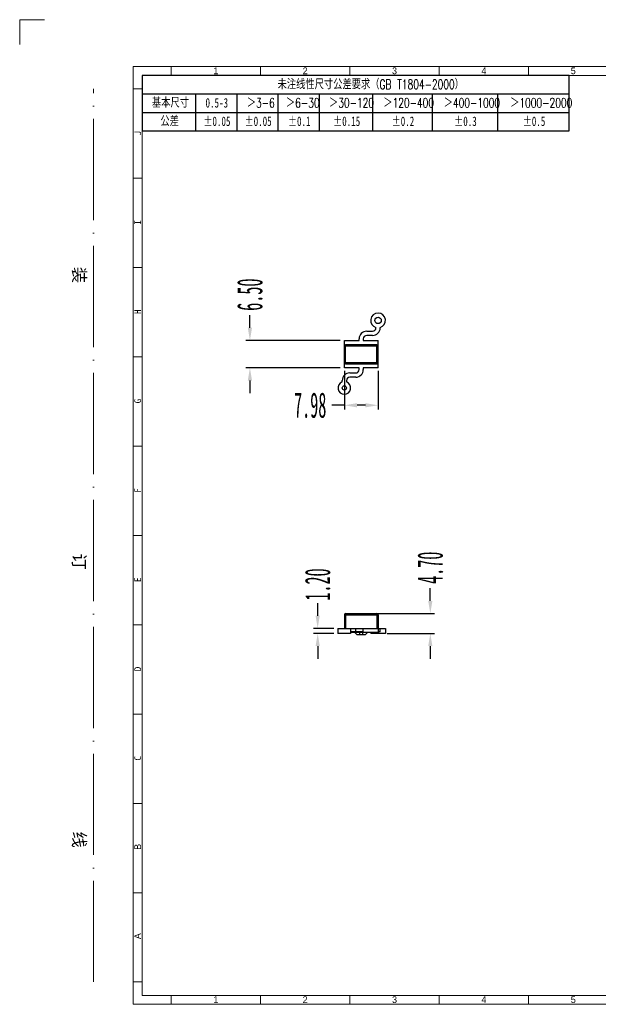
# Model space of a CAD drawing. Header units: millimetres. Extents: x 3698 to 4048, y 2288 to 2535.
# Tile 1 of 2: x 3698 to 3835, y 2302 to 2535. Entities that reach past the tile are written whole.
import ezdxf

# ---------------------------------------------------------------- set-up
doc = ezdxf.new("R2010")
doc.units = ezdxf.units.MM
for name, pattern in [('ACAD_ISO04W100', [30, 24, -3, 0, -3]), ('CENTERLINE', [30, 12, -1.5, 3, -1.5, 12]), ('SLD-实线', [0])]:
    doc.linetypes.add(name, pattern=pattern)
doc.layers.add('框', color=1, linetype='CENTERLINE', lineweight=5)
doc.layers.add('蓝色线', color=5, linetype='SLD-实线')
doc.styles.add('s', font='txt')
doc.styles.add('SLDTEXTSTYLE1', font='TXT', dxfattribs={"width": 0.469})
doc.styles.add('SLDTEXTSTYLE6', font='TXT', dxfattribs={"width": 0.7, "bigfont": 'bigfont'})
doc.styles.add('SLDTEXTSTYLE7', font='TXT', dxfattribs={"width": 0.7})
doc.styles.get("Standard").update_dxf_attribs({"font": 'arial.ttf'})
doc.dimstyles.new('副本 SLDDIMSTYLE1', dxfattribs={"dimtxt": 6, "dimasz": 3, "dimexe": 1, "dimexo": 1, "dimgap": 0.875, "dimtad": 0, "dimrnd": 1e-09, "dimzin": 4, "dimdsep": 46, "dimtxsty": 'SLDTEXTSTYLE1', "dimcen": 0.09, "dimclrd": 4, "dimclre": 4, "dimclrt": 6, "dimadec": 0, "dimazin": 0, "dimtfac": 1, "dimtofl": 0, "dimtmove": 0, "dimatfit": 3, "dimfxl": 1, "dimtolj": 1, "dimtzin": 12, "dimarcsym": 0})

# ---------------------------------------------------------------- blocks, each defined once
blk = doc.blocks.new('SW_TABLEANNOTATION_0')
at = {"layer": '蓝色线', "color": 0}
for p, q in [((0, 0), (0, -12.39)), ((95.59, 0), (0, 0)), ((95.59, -12.39), (95.59, 0)), ((0, -4.13), (95.59, -4.13)), ((11.95, -4.13), (11.95, -12.39)), ((21.18, -4.13), (21.18, -12.39)), ((30.4, -4.13), (30.4, -12.39)), ((39.63, -4.13), (39.63, -12.39)), ((51.58, -4.13), (51.58, -12.39)), ((64.89, -4.13), (64.89, -12.39)), ((79.56, -4.13), (79.56, -12.39)), ((0, -8.26), (95.59, -8.26)), ((0, -12.39), (95.59, -12.39))]:
    blk.add_line(p, q, dxfattribs=at)
at = {"layer": '蓝色线', "color": 0, "attachment_point": 1}
for s, insert, char_height, style in [('未注线性尺寸公差要求（GB T1804-2000）', (30.32, -0.93), 2.1167, 'SLDTEXTSTYLE6'), ('基本尺寸', (2.2, -5.06), 2.117, 'SLDTEXTSTYLE6'), ('0.5-3', (14.2, -5.06), 2.117, 'SLDTEXTSTYLE7'), ('＞3-6', (23.43, -5.06), 2.117, 'SLDTEXTSTYLE6'), ('＞6-30', (32.18, -5.06), 2.117, 'SLDTEXTSTYLE6'), ('＞30-120', (41.82, -5.06), 2.117, 'SLDTEXTSTYLE6'), ('＞120-400', (53.98, -5.06), 2.117, 'SLDTEXTSTYLE6'), ('＞400-1000', (67.5, -5.06), 2.117, 'SLDTEXTSTYLE6'), ('＞1000-2000', (82.38, -5.06), 2.117, 'SLDTEXTSTYLE6'), ('公差', (4.09, -9.19), 2.117, 'SLDTEXTSTYLE6'), ('±0.05', (13.73, -9.19), 2.117, 'SLDTEXTSTYLE7'), ('±0.05', (22.95, -9.19), 2.117, 'SLDTEXTSTYLE7'), ('±0.1', (32.65, -9.19), 2.117, 'SLDTEXTSTYLE7'), ('±0.15', (42.77, -9.19), 2.117, 'SLDTEXTSTYLE7'), ('±0.2', (55.87, -9.19), 2.117, 'SLDTEXTSTYLE7'), ('±0.3', (69.86, -9.19), 2.117, 'SLDTEXTSTYLE7'), ('±0.5', (85.21, -9.19), 2.117, 'SLDTEXTSTYLE7')]:
    blk.add_mtext(s, dxfattribs=dict(at, insert=insert, char_height=char_height, style=style))
blk = doc.blocks.new('*D128')
at = {"color": 4, "lineweight": -2, "transparency": 16777216}
for p, q in [((3768.93, 2393.77), (3768.93, 2396.77)), ((3772.74, 2390.77), (3767.93, 2390.77)), ((3772.74, 2389.57), (3767.93, 2389.57)), ((3768.93, 2386.57), (3768.93, 2383.57))]:
    blk.add_line(p, q, dxfattribs=at)
at = {"color": 4, "transparency": 16777216}
for points in [[(3768.43, 2393.77), (3769.43, 2393.77), (3768.93, 2390.77)], [(3768.43, 2386.57), (3769.43, 2386.57), (3768.93, 2389.57)]]:
    blk.add_solid(points, dxfattribs=at)
at = {"layer": 'Defpoints', "color": 0, "transparency": 16777216}
for p in [(3773.74, 2390.77), (3768.93, 2389.57), (3773.74, 2389.57)]:
    blk.add_point(p, dxfattribs=at)
at = {"color": 6, "transparency": 16777216, "insert": (3768.93, 2401.16), "char_height": 6, "attachment_point": 5, "rotation": 90, "style": 'SLDTEXTSTYLE1'}
blk.add_mtext('\\A1;1.20', dxfattribs=at)
blk = doc.blocks.new('*D129')
at = {"color": 4, "lineweight": -2, "transparency": 16777216}
for p, q in [((3795.61, 2397.27), (3795.61, 2400.27)), ((3782.61, 2394.27), (3796.61, 2394.27)), ((3785.37, 2389.57), (3796.61, 2389.57)), ((3795.61, 2386.57), (3795.61, 2383.57))]:
    blk.add_line(p, q, dxfattribs=at)
at = {"color": 4, "transparency": 16777216}
for points in [[(3795.11, 2397.27), (3796.11, 2397.27), (3795.61, 2394.27)], [(3795.11, 2386.57), (3796.11, 2386.57), (3795.61, 2389.57)]]:
    blk.add_solid(points, dxfattribs=at)
at = {"layer": 'Defpoints', "color": 0, "transparency": 16777216}
for p in [(3781.61, 2394.27), (3795.61, 2394.27), (3784.37, 2389.57)]:
    blk.add_point(p, dxfattribs=at)
at = {"color": 6, "transparency": 16777216, "insert": (3795.61, 2405.13), "char_height": 6, "attachment_point": 5, "rotation": 90, "style": 'SLDTEXTSTYLE1'}
blk.add_mtext('\\A1;4.70', dxfattribs=at)
blk = doc.blocks.new('*D131')
at = {"color": 4, "lineweight": -2, "transparency": 16777216}
for p, q in [((3775.25, 2451.8), (3775.25, 2442.65)), ((3783.23, 2451.8), (3783.23, 2442.65)), ((3775.25, 2443.65), (3772.25, 2443.65)), ((3780.23, 2443.65), (3778.25, 2443.65))]:
    blk.add_line(p, q, dxfattribs=at)
at = {"color": 4, "transparency": 16777216}
for points in [[(3778.25, 2444.15), (3778.25, 2443.15), (3775.25, 2443.65)], [(3780.23, 2444.15), (3780.23, 2443.15), (3783.23, 2443.65)]]:
    blk.add_solid(points, dxfattribs=at)
at = {"layer": 'Defpoints', "color": 0, "transparency": 16777216}
for p in [(3775.25, 2452.8), (3783.23, 2452.8), (3775.25, 2443.65)]:
    blk.add_point(p, dxfattribs=at)
at = {"color": 6, "transparency": 16777216, "insert": (3767.16, 2443.65), "char_height": 6, "attachment_point": 5, "style": 'SLDTEXTSTYLE1'}
blk.add_mtext('\\A1;7.98', dxfattribs=at)
blk = doc.blocks.new('*D132')
at = {"color": 4, "lineweight": -2, "transparency": 16777216}
for p, q in [((3752.88, 2462.01), (3752.88, 2465.01)), ((3774.25, 2459.01), (3751.88, 2459.01)), ((3774.25, 2452.51), (3751.88, 2452.51)), ((3752.88, 2449.51), (3752.88, 2446.51))]:
    blk.add_line(p, q, dxfattribs=at)
at = {"color": 4, "transparency": 16777216}
for points in [[(3752.38, 2462.01), (3753.38, 2462.01), (3752.88, 2459.01)], [(3752.38, 2449.51), (3753.38, 2449.51), (3752.88, 2452.51)]]:
    blk.add_solid(points, dxfattribs=at)
at = {"layer": 'Defpoints', "color": 0, "transparency": 16777216}
for p in [(3775.25, 2459.01), (3752.88, 2452.51), (3775.25, 2452.51)]:
    blk.add_point(p, dxfattribs=at)
at = {"color": 6, "transparency": 16777216, "insert": (3752.88, 2469.87), "char_height": 6, "attachment_point": 5, "rotation": 90, "style": 'SLDTEXTSTYLE1'}
blk.add_mtext('\\A1;6.50', dxfattribs=at)

msp = doc.modelspace()

# ---------------------------------------------------------------- linework, layer by layer
at = {"color": 7, "linetype": 'Continuous'}
for p, q in [((3780.541, 2461.209), (3781.941, 2461.209)), ((3781.941, 2460.209), (3780.541, 2460.209)), ((3782.741, 2462.009), (3782.741, 2462.082)), ((3783.741, 2462.082), (3783.741, 2462.009)), ((3775.253, 2452.509), (3775.253, 2459.009)), ((3775.253, 2459.009), (3778.741, 2459.009)), ((3775.253, 2457.709), (3783.228, 2457.709)), ((3775.553, 2453.509), (3775.553, 2458.009)), ((3782.928, 2458.009), (3775.553, 2458.009)), ((3778.741, 2459.009), (3778.741, 2459.409)), ((3779.741, 2459.409), (3779.741, 2459.009)), ((3779.741, 2459.009), (3783.228, 2459.009)), ((3782.928, 2453.509), (3782.928, 2458.009)), ((3783.228, 2452.509), (3783.228, 2459.009)), ((3775.253, 2453.809), (3783.228, 2453.809)), ((3775.553, 2453.509), (3782.928, 2453.509)), ((3778.741, 2452.509), (3775.253, 2452.509)), ((3776.541, 2451.309), (3777.941, 2451.309)), ((3778.741, 2452.109), (3778.741, 2452.509)), ((3783.228, 2452.509), (3779.741, 2452.509)), ((3779.741, 2452.509), (3779.741, 2452.109)), ((3774.741, 2449.173), (3774.741, 2449.509)), ((3775.741, 2449.509), (3775.741, 2449.173)), ((3777.941, 2450.309), (3776.541, 2450.309)), ((3775.253, 2393.969), (3775.253, 2390.769)), ((3775.253, 2393.969), (3783.228, 2393.969)), ((3775.553, 2394.269), (3775.553, 2390.769)), ((3775.553, 2394.269), (3782.928, 2394.269)), ((3782.928, 2394.269), (3782.928, 2390.769)), ((3783.228, 2393.969), (3783.228, 2389.769)), ((3773.741, 2390.769), (3773.741, 2389.569)), ((3773.741, 2390.769), (3784.991, 2390.769)), ((3776.741, 2390.769), (3776.741, 2389.569)), ((3779.741, 2389.969), (3776.741, 2389.969)), ((3777.941, 2389.969), (3777.941, 2390.769)), ((3779.741, 2389.969), (3779.741, 2390.769)), ((3783.741, 2389.969), (3783.228, 2389.969)), ((3783.741, 2389.969), (3783.741, 2390.769)), ((3784.991, 2390.769), (3784.991, 2389.569)), ((3776.741, 2389.569), (3773.741, 2389.569)), ((3783.228, 2389.769), (3776.741, 2389.769)), ((3777.741, 2389.769), (3778.291, 2389.219)), ((3780.191, 2389.219), (3778.291, 2389.219)), ((3778.941, 2389.219), (3778.941, 2389.769)), ((3779.541, 2389.769), (3779.541, 2389.219)), ((3780.191, 2389.219), (3780.741, 2389.769)), ((3781.491, 2389.769), (3781.491, 2389.569)), ((3784.991, 2389.569), (3781.491, 2389.569))]:
    msp.add_line(p, q, dxfattribs=at)
for centre, radius in [((3783.241, 2463.759), 0.75), ((3775.241, 2447.759), 0.5)]:
    msp.add_circle(centre, radius, dxfattribs=at)
for centre, radius, start, end in [((3783.241, 2463.759), 1.75, 286.60155, 253.39845), ((3780.541, 2459.409), 1.8, 90, 180), ((3780.541, 2459.409), 0.8, 90, 180), ((3781.941, 2462.009), 1.8, 270, 0), ((3781.941, 2462.009), 0.8, 270, 0), ((3775.553, 2457.709), 0.3, 90, 180), ((3782.928, 2457.709), 0.3, 0, 90), ((3775.553, 2453.809), 0.3, 180, 270), ((3782.928, 2453.809), 0.3, 270, 0), ((3776.541, 2449.509), 1.8, 90, 180), ((3777.941, 2452.109), 1.8, 270, 0), ((3777.941, 2452.109), 0.8, 270, 0), ((3775.241, 2447.759), 1.5, 109.47122, 70.52878), ((3776.541, 2449.509), 0.8, 90, 180), ((3775.553, 2393.969), 0.3, 90, 180), ((3782.928, 2393.969), 0.3, 0, 90)]:
    msp.add_arc(centre, radius, start, end, dxfattribs=at)
at = {"layer": '框', "color": 1, "linetype": 'Continuous', "lineweight": 15}
for p, q in [((3734.215, 2521.815), (3734.215, 2523.931)), ((3755.384, 2521.815), (3755.384, 2523.931)), ((3776.553, 2521.815), (3776.553, 2523.931)), ((3797.721, 2521.815), (3797.721, 2523.931)), ((3818.89, 2521.815), (3818.89, 2523.931)), ((3727.335, 2518.639), (3725.218, 2518.639)), ((3727.335, 2497.47), (3725.218, 2497.47)), ((3727.335, 2476.302), (3725.218, 2476.302)), ((3727.335, 2455.133), (3725.218, 2455.133)), ((3727.335, 2433.964), (3725.218, 2433.964)), ((3727.335, 2412.795), (3725.218, 2412.795)), ((3727.335, 2391.627), (3725.218, 2391.627)), ((3727.335, 2370.458), (3725.218, 2370.458)), ((3727.335, 2349.289), (3725.218, 2349.289)), ((3727.335, 2328.12), (3725.218, 2328.12)), ((3727.335, 2306.952), (3725.218, 2306.952)), ((3734.215, 2301.66), (3734.215, 2303.776)), ((3755.384, 2301.66), (3755.384, 2303.776)), ((3776.553, 2301.66), (3776.553, 2303.776)), ((3797.721, 2301.66), (3797.721, 2303.776)), ((3818.89, 2301.66), (3818.89, 2303.776))]:
    msp.add_line(p, q, dxfattribs=at)
at = {"layer": '框', "color": 1, "linetype": 'ACAD_ISO04W100', "lineweight": 15}
msp.add_line((3715.798, 2306.952), (3715.798, 2518.639), dxfattribs=at)
at = {"layer": '框', "color": 1, "linetype": 'Continuous', "lineweight": 15}
msp.add_lwpolyline([(3704.233, 2535.043), (3698.345, 2535.043), (3698.345, 2529.155)], dxfattribs=at)
for points in [[(3725.218, 2301.66), (4039.574, 2301.66), (4039.574, 2523.931), (3725.218, 2523.931)], [(3727.335, 2303.776), (4037.457, 2303.776), (4037.457, 2521.815), (3727.335, 2521.815)]]:
    msp.add_lwpolyline(points, close=True, dxfattribs=at)

# ---------------------------------------------------------------- block references
at = {"layer": '蓝色线', "xscale": 1.058437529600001, "yscale": 1.058437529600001, "zscale": 1.058437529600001}
msp.add_blockref('SW_TABLEANNOTATION_0', (3727.335, 2521.815), dxfattribs=at)

# ---------------------------------------------------------------- texts
at = {"layer": '框', "color": 1, "linetype": 'Continuous', "lineweight": 15, "char_height": 1.58766, "attachment_point": 1}
for s, insert, width in [('{\\fﾷￂￋￎ_GB2312|b0|i0|c134|p49;1}', (3744.209, 2523.715), 0.81952), ('{\\fﾷￂￋￎ_GB2312|b0|i0|c134|p49;2}', (3765.378, 2523.715), 0.81955), ('{\\fﾷￂￋￎ_GB2312|b0|i0|c134|p49;3}', (3786.547, 2523.715), 0.81955), ('{\\fﾷￂￋￎ_GB2312|b0|i0|c134|p49;4}', (3807.716, 2523.715), 0.81955), ('{\\fﾷￂￋￎ_GB2312|b0|i0|c134|p49;5}', (3828.884, 2523.715), 0.81955), ('{\\fﾷￂￋￎ_GB2312|b0|i0|c134|p49;1}', (3744.209, 2303.56), 0.81952), ('{\\fﾷￂￋￎ_GB2312|b0|i0|c134|p49;2}', (3765.378, 2303.56), 0.81955), ('{\\fﾷￂￋￎ_GB2312|b0|i0|c134|p49;3}', (3786.547, 2303.56), 0.81955), ('{\\fﾷￂￋￎ_GB2312|b0|i0|c134|p49;4}', (3807.716, 2303.56), 0.81955), ('{\\fﾷￂￋￎ_GB2312|b0|i0|c134|p49;5}', (3828.884, 2303.56), 0.81955)]:
    msp.add_mtext(s, dxfattribs=dict(at, insert=insert, width=width))
at = {"layer": '框', "color": 1, "linetype": 'Continuous', "lineweight": 15, "char_height": 1.588, "width": 2.11688, "attachment_point": 1, "rotation": 90, "style": 's'}
for s, insert in [('J', (3725.493, 2507.613)), ('I', (3725.493, 2486.444)), ('H', (3725.493, 2465.275)), ('G', (3725.493, 2444.106)), ('F', (3725.493, 2422.938)), ('E', (3725.493, 2401.769)), ('D', (3725.493, 2380.6)), ('C', (3725.493, 2359.431))]:
    msp.add_mtext(s, dxfattribs=dict(at, insert=insert))
at = {"layer": '框', "color": 1, "linetype": 'ACAD_ISO04W100', "lineweight": 15, "insert": (3712.283, 2407.617), "char_height": 2.94396, "width": 155.78179, "attachment_point": 5, "rotation": 270, "style": 's'}
msp.add_mtext('装                                订                               线', dxfattribs=at)
at = {"layer": '框', "color": 1, "linetype": 'Continuous', "lineweight": 15, "char_height": 1.58766, "width": 2.11688, "attachment_point": 1, "rotation": 90}
for s, insert in [('{\\f\uffbfﾬￌﾣﾤ_GB2312|b0|i0|c134|p49;B}', (3725.493, 2338.263)), ('{\\f\uffbfﾬￌﾣﾤ_GB2312|b0|i0|c134|p49;A}', (3725.493, 2317.094))]:
    msp.add_mtext(s, dxfattribs=dict(at, insert=insert))

# ---------------------------------------------------------------- dimensions: what is measured, and where the dimension line sits
for base, p1, p2, picture, middle in [((3752.88, 2452.509), (3775.253, 2459.009), (3775.253, 2452.509), '*D132', (3752.88, 2469.87)), ((3768.928, 2389.569), (3773.741, 2390.769), (3773.741, 2389.569), '*D128', (3768.928, 2401.162))]:
    dim = msp.add_linear_dim(base=base, p1=p1, p2=p2, angle=90, dimstyle='副本 SLDDIMSTYLE1')
    dim.commit()
    dim.dimension.update_dxf_attribs({"geometry": picture, "text_midpoint": middle, "dimtype": 160})
dim = msp.add_linear_dim(base=(3775.253374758, 2443.651568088), p1=(3783.228374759, 2452.796518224), p2=(3775.253374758, 2452.796518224), dimstyle='副本 SLDDIMSTYLE1')
dim.commit()
dim.dimension.update_dxf_attribs({"geometry": '*D131', "text_midpoint": (3767.157374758, 2443.651568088)})
dim = msp.add_linear_dim(base=(3795.606, 2394.269), p1=(3784.365, 2389.569), p2=(3781.614, 2394.269), angle=90, dimstyle='副本 SLDDIMSTYLE1')
dim.commit()
dim.dimension.update_dxf_attribs({"geometry": '*D129', "text_midpoint": (3795.606, 2405.131)})

doc.saveas('drawing.dxf')
